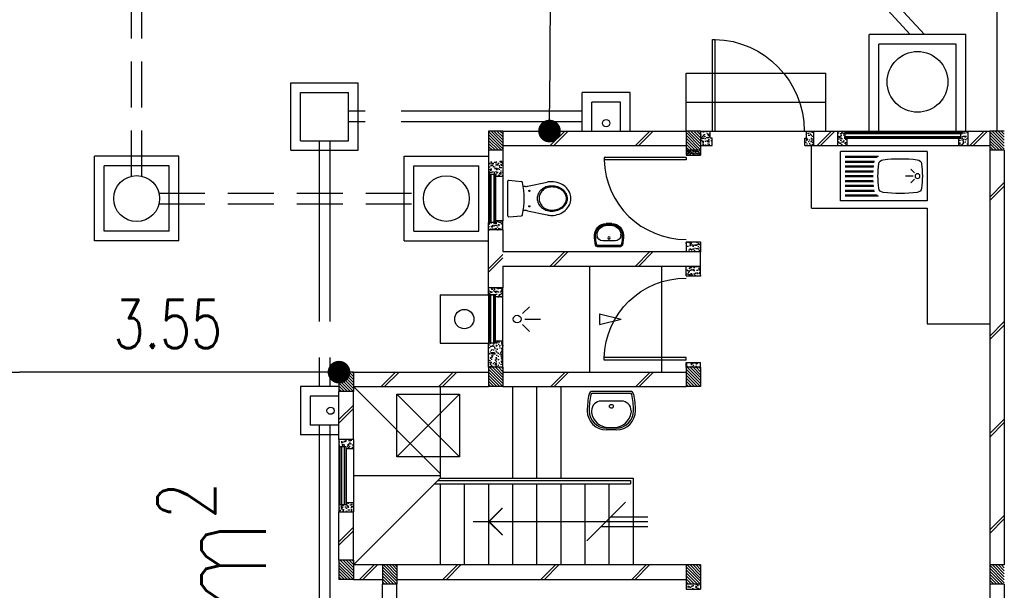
# Model space of a CAD drawing. Header units: millimetres. Extents: x 301 to 1479, y 491 to 1341.
# Tile 255 of 256: x 457 to 467, y 687 to 693. Entities that reach past the tile are written whole.
import ezdxf

# ---------------------------------------------------------------- set-up
doc = ezdxf.new("R2010")
doc.units = ezdxf.units.MM
doc.header["$LTSCALE"] = 1.5
doc.header["$MEASUREMENT"] = 0
for name, pattern in [('HIDDEN', [0.375, 0.25, -0.125]), ('HIDDEN2', [4.7625, 3.175, -1.5875]), ('PHANTOM2', [1.25, 0.625, -0.125, 0.125, -0.125, 0.125, -0.125])]:
    doc.linetypes.add(name, pattern=pattern)
for name, color, linetype in [('Blk', 7, 'Continuous'), ('Block', 46, 'Continuous'), ('Boundary Wall', 64, 'Continuous'), ('BULUS', 2, 'Continuous'), ('BWCN', 4, 'Continuous'), ('DIM', 6, 'Continuous'), ('DOOR', 3, 'Continuous'), ('Ele', 8, 'Continuous'), ('HATCH', 7, 'Continuous'), ('Hatch Col. C1 GF Ext.', 84, 'Continuous'), ('Hatch Stub Col', 251, 'Continuous'), ('Kerb', 251, 'Continuous'), ('P. Grease Trap', 64, 'Continuous'), ('P. Gully trap', 42, 'Continuous'), ('P. Sewr Manhole', 49, 'Continuous'), ('Paving Block', 251, 'Continuous'), ('PVC Pipe 110', 69, 'Continuous'), ('PVC RWP 75', 77, 'Continuous'), ('PVC Sewer Pipe 110', 24, 'Continuous'), ('SANIT', 8, 'Continuous'), ('TEXT', 7, 'Continuous'), ('WINDOW', 1, 'Continuous')]:
    doc.layers.add(name, color=color, linetype=linetype)
doc.styles.add('RS1', font='romans.shx', dxfattribs={"width": 0.75, "height": 0.5})
doc.styles.add('RS2', font='romans.shx', dxfattribs={"width": 0.75, "height": 1})
doc.dimstyles.new('Souillac5', dxfattribs={"dimscale": 0.5, "dimtxt": 0.5, "dimasz": 0.47, "dimexe": 0, "dimexo": 1, "dimgap": 0.5, "dimtad": 1, "dimzin": 0, "dimdsep": 46, "dimtxsty": 'RS1', "dimblk": 'DOT', "dimcen": 3, "dimse1": 1, "dimse2": 1, "dimclrd": 6, "dimclre": 6, "dimclrt": 7, "dimaunit": 1, "dimadec": 0, "dimazin": 0, "dimtfac": 1, "dimtofl": 0, "dimtmove": 1, "dimatfit": 3, "dimfxl": 1, "dimtolj": 1, "dimtzin": 0, "dimlwe": -1, "dimarcsym": 0})
pattern_1 = [(50, (427.129014, 161.862746), (0.071726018, -0.0062752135), [0.0075, -0.0825]), (355, (427.129014, 161.862746), (-0.013875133, 0.075219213), [0.006, -0.066]), (100.451444, (427.13499, 161.86222), (0.057850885, 0.068943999), [0.006374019, -0.070114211]), (46.1842, (427.12901, 161.88275), (0.106724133, -0.016551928), [0.01125, -0.12375]), (96.635635, (427.13791, 161.88137), (0.093466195, 0.09741186), [0.009561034, -0.105171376]), (351.184164, (427.12901, 161.88275), (0.093466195, 0.09741186), [0.009, -0.099]), (21, (427.139014, 161.877746), (0.059690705, -0.040261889), [0.0075, -0.0825]), (326, (427.139014, 161.877746), (0.024331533, 0.072515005), [0.006, -0.066]), (71.451445, (427.14399, 161.87439), (0.084022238, 0.032253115), [0.006374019, -0.070114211]), (37.5, (427.129014, 161.862746), (0.0012159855, 0.0332893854), [0, -0.0652, 0, -0.067, 0, -0.06625]), (7.5, (427.129014, 161.862746), (0.0263069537, 0.0394411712), [0, -0.0382, 0, -0.0637, 0, -0.02525]), (327.5, (427.106714, 161.862746), (0.0533822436, -0.0022554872), [0, -0.025, 0, -0.078, 0, -0.1035]), (317.5, (427.096714, 161.862746), (0.058318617, 0.010010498), [0, -0.0325, 0, -0.0518, 0, -0.0735])]
pattern_2 = [(50, (427.129014, 162.062746), (0.071726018, -0.0062752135), [0.0075, -0.0825]), (355, (427.129014, 162.062746), (-0.013875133, 0.075219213), [0.006, -0.066]), (100.451444, (427.13499, 162.06222), (0.057850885, 0.068943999), [0.006374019, -0.070114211]), (46.1842, (427.12901, 162.08275), (0.106724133, -0.016551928), [0.01125, -0.12375]), (96.635635, (427.13791, 162.08137), (0.093466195, 0.09741186), [0.009561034, -0.105171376]), (351.184164, (427.12901, 162.08275), (0.093466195, 0.09741186), [0.009, -0.099]), (21, (427.139014, 162.077746), (0.059690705, -0.040261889), [0.0075, -0.0825]), (326, (427.139014, 162.077746), (0.024331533, 0.072515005), [0.006, -0.066]), (71.451445, (427.14399, 162.07439), (0.084022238, 0.032253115), [0.006374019, -0.070114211]), (37.5, (427.129014, 162.062746), (0.0012159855, 0.0332893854), [0, -0.0652, 0, -0.067, 0, -0.06625]), (7.5, (427.129014, 162.062746), (0.0263069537, 0.0394411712), [0, -0.0382, 0, -0.0637, 0, -0.02525]), (327.5, (427.106714, 162.062746), (0.0533822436, -0.0022554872), [0, -0.025, 0, -0.078, 0, -0.1035]), (317.5, (427.096714, 162.062746), (0.058318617, 0.010010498), [0, -0.0325, 0, -0.0518, 0, -0.0735])]
pattern_3 = [(315, (448.28546, 157.028336), (0.0154679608, 0.0154679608), [])]
pattern_4 = [(50, (427.129014, 162.012746), (0.071726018, -0.0062752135), [0.0075, -0.0825]), (355, (427.129014, 162.012746), (-0.013875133, 0.075219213), [0.006, -0.066]), (100.451444, (427.13499, 162.01222), (0.057850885, 0.068943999), [0.006374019, -0.070114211]), (46.1842, (427.12901, 162.03275), (0.106724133, -0.016551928), [0.01125, -0.12375]), (96.635635, (427.13791, 162.03137), (0.093466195, 0.09741186), [0.009561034, -0.105171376]), (351.184164, (427.12901, 162.03275), (0.093466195, 0.09741186), [0.009, -0.099]), (21, (427.139014, 162.027746), (0.059690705, -0.040261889), [0.0075, -0.0825]), (326, (427.139014, 162.027746), (0.024331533, 0.072515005), [0.006, -0.066]), (71.451445, (427.14399, 162.02439), (0.084022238, 0.032253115), [0.006374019, -0.070114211]), (37.5, (427.129014, 162.012746), (0.0012159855, 0.0332893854), [0, -0.0652, 0, -0.067, 0, -0.06625]), (7.5, (427.129014, 162.012746), (0.0263069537, 0.0394411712), [0, -0.0382, 0, -0.0637, 0, -0.02525]), (327.5, (427.106714, 162.012746), (0.0533822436, -0.0022554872), [0, -0.025, 0, -0.078, 0, -0.1035]), (317.5, (427.096714, 162.012746), (0.058318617, 0.010010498), [0, -0.0325, 0, -0.0518, 0, -0.0735])]
pattern_5 = [(50, (427.229014, 162.212746), (0.071726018, -0.0062752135), [0.0075, -0.0825]), (355, (427.229014, 162.212746), (-0.013875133, 0.075219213), [0.006, -0.066]), (100.451444, (427.23499, 162.21222), (0.057850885, 0.068943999), [0.006374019, -0.070114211]), (46.1842, (427.22901, 162.23275), (0.106724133, -0.016551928), [0.01125, -0.12375]), (96.635635, (427.23791, 162.23137), (0.093466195, 0.09741186), [0.009561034, -0.105171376]), (351.184164, (427.22901, 162.23275), (0.093466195, 0.09741186), [0.009, -0.099]), (21, (427.239014, 162.227746), (0.059690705, -0.040261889), [0.0075, -0.0825]), (326, (427.239014, 162.227746), (0.024331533, 0.072515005), [0.006, -0.066]), (71.451445, (427.24399, 162.22439), (0.084022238, 0.032253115), [0.006374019, -0.070114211]), (37.5, (427.229014, 162.212746), (0.0012159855, 0.0332893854), [0, -0.0652, 0, -0.067, 0, -0.06625]), (7.5, (427.229014, 162.212746), (0.0263069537, 0.0394411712), [0, -0.0382, 0, -0.0637, 0, -0.02525]), (327.5, (427.206714, 162.212746), (0.0533822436, -0.0022554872), [0, -0.025, 0, -0.078, 0, -0.1035]), (317.5, (427.196714, 162.212746), (0.058318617, 0.010010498), [0, -0.0325, 0, -0.0518, 0, -0.0735])]

# ---------------------------------------------------------------- blocks, each defined once
blk = doc.blocks.new('SSBSD90')
at = {"layer": 'Ele'}
for p, q in [((-900, 510), (0, 510)), ((-900, 510), (-900, 0)), ((-50, 460), (-395, 460)), ((-50, 450), (-382, 450)), ((-50, 410), (-355, 410)), ((0, 0), (0, 510)), ((-768, 287), (-729, 326)), ((-50, 400), (-352, 400)), ((-50, 360), (-346, 360)), ((-50, 350), (-345, 350)), ((-50, 310), (-342, 310)), ((-768, 223), (-729, 184)), ((-755, 255), (-675, 255)), ((-50, 300), (-341, 300)), ((-50, 210), (-341, 210)), ((-50, 260), (-340, 260)), ((-50, 250), (-340, 250)), ((-50, 110), (-352, 110)), ((-50, 150), (-346, 150)), ((-50, 160), (-345, 160)), ((-50, 200), (-342, 200)), ((-900, 0), (0, 0)), ((-50, 50), (-395, 50)), ((-50, 60), (-382, 60)), ((-50, 100), (-355, 100))]:
    blk.add_line(p, q, dxfattribs=at)
blk.add_circle((-800, 255), 25, dxfattribs=at)
for centre, radius, start, end in [((-792, 375), 50, 96.577, 172.0164), ((-620, -1113), 1548, 83.423, 96.577), ((-448, 375), 50, 7.9836, 83.423), ((65, 255), 915, 172.0164, 187.9836), ((-1305, 255), 915, 352.0164, 7.9836), ((-792, 135), 50, 187.9836, 263.423), ((-448, 135), 50, 276.577, 352.0164), ((-620, 1623), 1548, 263.423, 276.577)]:
    blk.add_arc(centre, radius, start, end, dxfattribs=at)
blk = doc.blocks.new('WC')
at = {"layer": 'SANIT'}
for p, q in [((-179, 0), (179, 0)), ((-189, -11), (-178, -142)), ((189, -11), (178, -142)), ((-125, -185), (-125, -161)), ((125, -185), (125, -161)), ((-127, -205), (-170, -408)), ((127, -205), (170, -408))]:
    blk.add_line(p, q, dxfattribs=at)
for points in [[(130, -455, 0.086378), (120, -397, 0.092622), (92, -349, 0.103078), (49, -316, 0.111925), (0, -305, 0.111925), (-49, -316, 0.103078), (-92, -349, 0.092622), (-120, -397, 0.086378), (-130, -455, 0.086378)], [(-175, -455, 0.087147), (-161, -533, 0.093047), (-124, -596, 0.102819), (-66, -640, 0.110985), (0, -655, 0.110985), (66, -640, 0.102819), (124, -596, 0.093047), (161, -533, 0.087147), (175, -455, 0.052217), (170, -408, 0.093047)], [(-170, -408, 0.052217), (-175, -455, 0.087147)], [(120, -455, 0.091554), (111, -405, 0.095342), (85, -363, 0.101238), (45, -335, 0.105842), (0, -325, 0.105842), (-45, -335, 0.101238), (-85, -363, 0.095342), (-111, -405, 0.091554), (-120, -455, 0.091554)], [(-130, -455, 0.079027), (-120, -520, 0.088191), (-92, -572, 0.105253), (-48, -608, 0.121599), (0, -620, 0.121599), (48, -608, 0.105253), (92, -572, 0.088191), (120, -520, 0.079027), (130, -455, 0.079027)], [(-120, -455, 0.077736), (-110, -516, 0.087342), (-85, -565, 0.105569), (-44, -599, 0.12344), (0, -610, 0.12344), (44, -599, 0.105569), (85, -565, 0.087342), (110, -516, 0.077736), (120, -455, 0.077736)]]:
    blk.add_lwpolyline(points, format="xyb", dxfattribs=at)
for centre in [(-80, -225), (80, -225)]:
    blk.add_circle(centre, 6, dxfattribs=at)
for centre, radius, start, end in [((-179, -10), 10, 90, 185.0425), ((179, -10), 10, 354.9575, 90), ((-163, -140), 15, 185.0425, 259.608), ((0, 746), 916, 259.608, 280.392), ((-225, -185), 100, 348.0437, 0), ((225, -185), 100, 180, 191.9563), ((163, -140), 15, 280.392, 354.9575)]:
    blk.add_arc(centre, radius, start, end, dxfattribs=at)
blk = doc.blocks.new('Wh1')
at = {"layer": 'SANIT'}
for p, q in [((197, 0), (-197, 0)), ((197, -20), (-197, -20)), ((105, -100), (-105, -100)), ((-205, -200), (-205, -217)), ((205, -200), (205, -217)), ((50, -380), (-50, -380)), ((50, -400), (-50, -400)), ((-30, -373), (30, -373))]:
    blk.add_line(p, q, dxfattribs=at)
blk.add_circle((0, -154), 20, dxfattribs=at)
for centre, radius, start, end in [((0, -200), 250, 180, 180), ((0, -200), 250, 0, 0), ((-197, -35), 35, 90, 167.7776), ((197, -35), 35, 12.2224, 90), ((567, -201), 817, 167.7776, 179.9598), ((567, -201), 797, 167.7776, 179.9598), ((-197, -35), 15, 90, 167.7776), ((-105, -200), 100, 90, 180), ((105, -200), 100, 0, 90), ((197, -35), 15, 12.2224, 90), ((-567, -201), 797, 0.0402, 12.2224), ((-567, -201), 817, 0.0402, 12.2224), ((-50, -200), 200, 180, 270), ((-50, -200), 180, 180, 270), ((50, -200), 180, 270, 0), ((50, -200), 200, 270, 0), ((-30, -197), 176, 186.7076, 270.013), ((30, -197), 176, 269.987, 353.2924)]:
    blk.add_arc(centre, radius, start, end, dxfattribs=at)
blk = doc.blocks.new('Dr900')
at = {"layer": 'DOOR'}
for p, q in [((-50, 0), (-50, 850)), ((-25, 850), (-50, 850)), ((-25, 0), (-25, 850)), ((-25, 0), (-50, 0))]:
    blk.add_line(p, q, dxfattribs=at)
blk.add_arc((-24, 0), 851, 91.728, 179.9822, dxfattribs=at)
blk = doc.blocks.new('Dr1000')
at = {"layer": 'DOOR'}
for p, q in [((-50, 0), (-50, 950)), ((-25, 950), (-50, 950)), ((-25, 0), (-25, 950)), ((-25, 0), (-50, 0))]:
    blk.add_line(p, q, dxfattribs=at)
blk.add_arc((-24, 0), 951, 91.542, 179.9858, dxfattribs=at)
blk = doc.blocks.new('SSSU-D3')
at = {"layer": 'HATCH'}
h = blk.add_hatch(dxfattribs=at)
h.set_pattern_fill('ANSI31', color=256, scale=0.175, angle=630)
h.set_pattern_definition([(315, (-125.423914, 34.936787), (0.015467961, 0.015467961), [])])
h.paths.add_polyline_path([(1.1, 5.15), (1.25, 5.15), (1.25, 5.35), (1.1, 5.35)])
h = blk.add_hatch(dxfattribs=at)
h.set_pattern_fill('ANSI31', color=256, scale=0.175, angle=630)
h.set_pattern_definition([(315, (-123.373914, 34.936787), (0.015467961, 0.015467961), [])])
h.paths.add_polyline_path([(3.15, 5.15), (3.3, 5.15), (3.3, 5.35), (3.15, 5.35)])
h = blk.add_hatch(dxfattribs=at)
h.set_pattern_fill('ANSI31', color=256, scale=0.175, angle=630)
h.set_pattern_definition([(315, (-126.973914, 34.886787), (0.015467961, 0.015467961), [])])
h.paths.add_polyline_path([(-0.45, 5.1), (-0.3, 5.1), (-0.3, 5.3), (-0.45, 5.3)])
h = blk.add_hatch(dxfattribs=at)
h.set_pattern_fill('ANSI31', color=256, scale=0.175, angle=630)
h.set_pattern_definition([(315, (-126.973914, 32.936787), (0.015467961, 0.015467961), [])])
h.paths.add_polyline_path([(-0.45, 3.15), (-0.3, 3.15), (-0.3, 3.35), (-0.45, 3.35)])
h = blk.add_hatch(dxfattribs=at)
h.set_pattern_fill('ANSI31', color=256, scale=0.175, angle=630)
h.set_pattern_definition([(315, (-126.523914, 32.886787), (0.015467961, 0.015467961), [])])
h.paths.add_polyline_path([(0, 3.1), (0.15, 3.1), (0.15, 3.3), (0, 3.3)])
h = blk.add_hatch(dxfattribs=at)
h.set_pattern_fill('ANSI31', color=256, scale=0.175, angle=630)
h.set_pattern_definition([(315, (-123.373914, 32.886787), (0.015467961, 0.015467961), [])])
h.paths.add_polyline_path([(3.15, 3.1), (3.3, 3.1), (3.3, 3.3), (3.15, 3.3)])
at = {"layer": 'Hatch Col. C1 GF Ext.'}
h = blk.add_hatch(dxfattribs=at)
h.set_pattern_fill('ANSI31', color=256, scale=0.175, angle=-90)
h.set_pattern_definition(pattern_3)
h.paths.add_polyline_path([(1.1, 7.6), (1.25, 7.6), (1.25, 7.8), (1.1, 7.8)])
h = blk.add_hatch(dxfattribs=at)
h.set_pattern_fill('ANSI31', color=256, scale=0.175, angle=-90)
h.set_pattern_definition(pattern_3)
h.paths.add_polyline_path([(3.15, 7.6), (3.3, 7.6), (3.3, 7.8), (3.15, 7.8)])
h = blk.add_hatch(dxfattribs=at)
h.set_pattern_fill('ANSI31', color=256, scale=0.175, angle=-90)
h.set_pattern_definition(pattern_3)
h.paths.add_polyline_path([(6.3, 7.6), (6.45, 7.6), (6.45, 7.8), (6.3, 7.8)])
h = blk.add_hatch(dxfattribs=at)
h.set_pattern_fill('ANSI31', color=256, scale=0.175, angle=-90)
h.set_pattern_definition([(315, (448.28546, 156.678336), (0.0154679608, 0.0154679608), [])])
h.paths.add_polyline_path([(6.3, 3.1), (6.45, 3.1), (6.45, 3.3), (6.3, 3.3)])
at = {"layer": 'Hatch Stub Col', "linetype": 'ByBlock'}
h = blk.add_hatch(dxfattribs=at)
h.set_pattern_fill('AR-CONC', color=256, scale=0.01, angle=720)
h.set_pattern_definition([(50, (427.129014, 162.212746), (0.071726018, -0.0062752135), [0.0075, -0.0825]), (355, (427.129014, 162.212746), (-0.013875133, 0.075219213), [0.006, -0.066]), (100.451444, (427.13499, 162.21222), (0.057850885, 0.068943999), [0.006374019, -0.070114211]), (46.1842, (427.12901, 162.23275), (0.106724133, -0.016551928), [0.01125, -0.12375]), (96.635635, (427.13791, 162.23137), (0.093466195, 0.09741186), [0.009561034, -0.105171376]), (351.184164, (427.12901, 162.23275), (0.093466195, 0.09741186), [0.009, -0.099]), (21, (427.139014, 162.227746), (0.059690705, -0.040261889), [0.0075, -0.0825]), (326, (427.139014, 162.227746), (0.024331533, 0.072515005), [0.006, -0.066]), (71.451445, (427.14399, 162.22439), (0.084022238, 0.032253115), [0.006374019, -0.070114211]), (37.5, (427.129014, 162.212746), (0.0012159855, 0.0332893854), [0, -0.0652, 0, -0.067, 0, -0.06625]), (7.5, (427.129014, 162.212746), (0.0263069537, 0.0394411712), [0, -0.0382, 0, -0.0637, 0, -0.02525]), (327.5, (427.106714, 162.212746), (0.0533822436, -0.0022554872), [0, -0.025, 0, -0.078, 0, -0.1035]), (317.5, (427.096714, 162.212746), (0.058318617, 0.010010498), [0, -0.0325, 0, -0.0518, 0, -0.0735])])
h.paths.add_polyline_path([(3.4, 7.8), (3.3, 7.8), (3.3, 7.65), (3.42, 7.65), (3.42, 7.725), (3.4, 7.725)])
h = blk.add_hatch(dxfattribs=at)
h.set_pattern_fill('AR-CONC', color=256, scale=0.01, angle=720)
h.set_pattern_definition([(50, (427.279014, 162.212746), (0.071726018, -0.0062752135), [0.0075, -0.0825]), (355, (427.279014, 162.212746), (-0.013875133, 0.075219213), [0.006, -0.066]), (100.451444, (427.28499, 162.21222), (0.057850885, 0.068943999), [0.006374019, -0.070114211]), (46.1842, (427.27901, 162.23275), (0.106724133, -0.016551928), [0.01125, -0.12375]), (96.635635, (427.28791, 162.23137), (0.093466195, 0.09741186), [0.009561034, -0.105171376]), (351.184164, (427.27901, 162.23275), (0.093466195, 0.09741186), [0.009, -0.099]), (21, (427.289014, 162.227746), (0.059690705, -0.040261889), [0.0075, -0.0825]), (326, (427.289014, 162.227746), (0.024331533, 0.072515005), [0.006, -0.066]), (71.451445, (427.29399, 162.22439), (0.084022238, 0.032253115), [0.006374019, -0.070114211]), (37.5, (427.279014, 162.212746), (0.0012159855, 0.0332893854), [0, -0.0652, 0, -0.067, 0, -0.06625]), (7.5, (427.279014, 162.212746), (0.0263069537, 0.0394411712), [0, -0.0382, 0, -0.0637, 0, -0.02525]), (327.5, (427.256714, 162.212746), (0.0533822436, -0.0022554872), [0, -0.025, 0, -0.078, 0, -0.1035]), (317.5, (427.246714, 162.212746), (0.058318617, 0.010010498), [0, -0.0325, 0, -0.0518, 0, -0.0735])])
h.paths.add_polyline_path([(4.475, 7.8), (4.4, 7.8), (4.4, 7.725), (4.38, 7.725), (4.38, 7.65), (4.475, 7.65)])
h = blk.add_hatch(dxfattribs=at)
h.set_pattern_fill('AR-CONC', color=256, scale=0.01, angle=720)
h.set_pattern_definition(pattern_5)
h.paths.add_polyline_path([(4.82, 7.725), (4.8, 7.725), (4.8, 7.8), (4.725, 7.8), (4.725, 7.65), (4.82, 7.65)])
h = blk.add_hatch(dxfattribs=at)
h.set_pattern_fill('AR-CONC', color=256, scale=0.01, angle=720)
h.set_pattern_definition(pattern_5)
h.paths.add_polyline_path([(6.075, 7.8), (6, 7.8), (6, 7.725), (5.98, 7.725), (5.98, 7.65), (6.075, 7.65)])
h = blk.add_hatch(dxfattribs=at)
h.set_pattern_fill('AR-CONC', color=256, scale=0.005, angle=720)
h.set_pattern_definition([(50, (427.129014, 162.212746), (0.0358630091, -0.0031376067), [0.00375, -0.04125]), (355, (427.129014, 162.212746), (-0.0069375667, 0.0376096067), [0.003, -0.033]), (100.4514445, (427.132003, 162.212485), (0.0289254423, 0.0344719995), [0.0031870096, -0.0350571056]), (46.1842, (427.129014, 162.222746), (0.0533620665, -0.008275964), [0.005625, -0.061875]), (96.635635, (427.13346, 162.222056), (0.046733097, 0.04870593), [0.004780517, -0.052585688]), (351.184164, (427.129014, 162.222746), (0.046733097, 0.04870593), [0.0045, -0.0495]), (21, (427.134014, 162.220246), (0.0298453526, -0.0201309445), [0.00375, -0.04125]), (326, (427.134014, 162.220246), (0.0121657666, 0.0362575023), [0.003, -0.033]), (71.451445, (427.1365, 162.21857), (0.0420111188, 0.0161265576), [0.0031870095, -0.0350571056]), (37.5, (427.129014, 162.212746), (0.00060799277, 0.0166446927), [0, -0.0326, 0, -0.0335, 0, -0.033125]), (7.5, (427.129014, 162.212746), (0.0131534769, 0.0197205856), [0, -0.0191, 0, -0.03185, 0, -0.012625]), (327.5, (427.117864, 162.212746), (0.0266911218, -0.0011277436), [0, -0.0125, 0, -0.039, 0, -0.05175]), (317.5, (427.112864, 162.212746), (0.0291593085, 0.0050052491), [0, -0.01625, 0, -0.0259, 0, -0.03675])])
h.paths.add_polyline_path([(3.3, 7.55), (3.3, 7.6), (3.15, 7.6), (3.15, 7.55)])
h = blk.add_hatch(dxfattribs=at)
h.set_pattern_fill('AR-CONC', color=256, scale=0.01, angle=720)
h.set_pattern_definition(pattern_2)
h.paths.add_polyline_path([(1.175, 7.35), (1.175, 7.33), (1.25, 7.33), (1.25, 7.5), (1.1, 7.5), (1.1, 7.35)])
h = blk.add_hatch(dxfattribs=at)
h.set_pattern_fill('AR-CONC', color=256, scale=0.01, angle=720)
h.set_pattern_definition(pattern_2)
h.paths.add_polyline_path([(1.25, 6.775), (1.25, 6.87), (1.175, 6.87), (1.175, 6.85), (1.1, 6.85), (1.1, 6.775)])
h = blk.add_hatch(dxfattribs=at)
h.set_pattern_fill('AR-CONC', color=256, scale=0.01, angle=720)
h.set_pattern_definition(pattern_4)
h.paths.add_polyline_path([(3.3, 6.65), (3.3, 6.55), (3.15, 6.55), (3.15, 6.65)])
h = blk.add_hatch(dxfattribs=at)
h.set_pattern_fill('AR-CONC', color=256, scale=0.01, angle=720)
h.set_pattern_definition(pattern_4)
h.paths.add_polyline_path([(3.3, 6.3), (3.3, 6.4), (3.15, 6.4), (3.15, 6.3)])
h = blk.add_hatch(dxfattribs=at)
h.set_pattern_fill('AR-CONC', color=256, scale=0.01, angle=720)
h.set_pattern_definition([(50, (427.129014, 162.012746), (0.071726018, -0.0062752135), [0.0075, -0.0825]), (355, (427.129014, 162.012746), (-0.013875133, 0.075219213), [0.006, -0.066]), (100.451444, (427.13499, 162.01222), (0.057850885, 0.068943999), [0.006374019, -0.070114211]), (46.1842, (427.12901, 162.03275), (0.106724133, -0.016551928), [0.01125, -0.12375]), (96.635635, (427.13791, 162.03137), (0.093466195, 0.09741186), [0.009561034, -0.105171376]), (351.184164, (427.12901, 162.03275), (0.093466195, 0.09741186), [0.009, -0.099]), (21, (427.139014, 162.027746), (0.059690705, -0.040261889), [0.0075, -0.0825]), (326, (427.139014, 162.027746), (0.024331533, 0.072515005), [0.006, -0.066]), (71.451445, (427.14399, 162.02439), (0.084022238, 0.032253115), [0.006374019, -0.070114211]), (37.5, (427.129014, 162.012746), (0.0012159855, 0.0332893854), [0, -0.0652, 0, -0.067, 0, -0.06625]), (7.5, (427.129014, 162.012746), (0.0263069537, 0.0394411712), [0, -0.0382, 0, -0.0637, 0, -0.02525]), (327.5, (427.106714, 162.012746), (0.0533822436, -0.0022554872), [0, -0.025, 0, -0.078, 0, -0.1035]), (317.5, (427.096714, 162.012746), (0.058318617, 0.010010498), [0, -0.0325, 0, -0.0518, 0, -0.0735])])
h.paths.add_polyline_path([(1.175, 6.1), (1.175, 6.08), (1.25, 6.08), (1.25, 6.175), (1.1, 6.175), (1.1, 6.1)])
h = blk.add_hatch(dxfattribs=at)
h.set_pattern_fill('AR-CONC', color=256, scale=0.01, angle=720)
h.set_pattern_definition([(50, (466.11162, 47.178006), (0.071726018, -0.0062752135), [0.0075, -0.0825]), (355, (466.11162, 47.17801), (-0.013875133, 0.075219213), [0.006, -0.066]), (100.451444, (466.1176, 47.17748), (0.057850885, 0.068943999), [0.006374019, -0.070114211]), (46.1842, (466.11162, 47.19801), (0.106724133, -0.016551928), [0.01125, -0.12375]), (96.635635, (466.12051, 47.19663), (0.093466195, 0.09741186), [0.009561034, -0.105171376]), (351.184164, (466.11162, 47.19801), (0.093466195, 0.09741186), [0.009, -0.099]), (21, (466.12162, 47.193006), (0.059690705, -0.040261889), [0.0075, -0.0825]), (326, (466.12162, 47.19301), (0.024331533, 0.072515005), [0.006, -0.066]), (71.451445, (466.126594, 47.18965), (0.084022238, 0.032253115), [0.006374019, -0.070114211]), (37.5, (466.11162, 47.178006), (0.0012159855, 0.0332893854), [0, -0.0652, 0, -0.067, 0, -0.06625]), (7.5, (466.11162, 47.178006), (0.0263069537, 0.0394411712), [0, -0.0382, 0, -0.0637, 0, -0.02525]), (327.5, (466.08932, 47.178006), (0.0533822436, -0.0022554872), [0, -0.025, 0, -0.078, 0, -0.1035]), (317.5, (466.07932, 47.178006), (0.058318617, 0.010010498), [0, -0.0325, 0, -0.0518, 0, -0.0735])])
h.paths.add_polyline_path([(1.25, 5.62), (1.175, 5.62), (1.175, 5.6), (1.1, 5.6), (1.1, 5.35), (1.25, 5.35)])
h = blk.add_hatch(dxfattribs=at)
h.set_pattern_fill('AR-CONC', color=256, scale=0.01, angle=720)
h.set_pattern_definition([(50, (427.129014, 161.837746), (0.071726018, -0.0062752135), [0.0075, -0.0825]), (355, (427.129014, 161.837746), (-0.013875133, 0.075219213), [0.006, -0.066]), (100.451444, (427.13499, 161.83722), (0.057850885, 0.068943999), [0.006374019, -0.070114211]), (46.1842, (427.12901, 161.85775), (0.106724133, -0.016551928), [0.01125, -0.12375]), (96.635635, (427.13791, 161.85637), (0.093466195, 0.09741186), [0.009561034, -0.105171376]), (351.184164, (427.12901, 161.85775), (0.093466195, 0.09741186), [0.009, -0.099]), (21, (427.139014, 161.852746), (0.059690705, -0.040261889), [0.0075, -0.0825]), (326, (427.139014, 161.852746), (0.024331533, 0.072515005), [0.006, -0.066]), (71.451445, (427.14399, 161.84939), (0.084022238, 0.032253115), [0.006374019, -0.070114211]), (37.5, (427.129014, 161.837746), (0.0012159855, 0.0332893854), [0, -0.0652, 0, -0.067, 0, -0.06625]), (7.5, (427.129014, 161.837746), (0.0263069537, 0.0394411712), [0, -0.0382, 0, -0.0637, 0, -0.02525]), (327.5, (427.106714, 161.837746), (0.0533822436, -0.0022554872), [0, -0.025, 0, -0.078, 0, -0.1035]), (317.5, (427.096714, 161.837746), (0.058318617, 0.010010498), [0, -0.0325, 0, -0.0518, 0, -0.0735])])
h.paths.add_polyline_path([(3.3, 5.4), (3.15, 5.4), (3.15, 5.35), (3.3, 5.35)])
h = blk.add_hatch(dxfattribs=at)
h.set_pattern_fill('AR-CONC', color=256, scale=0.01, angle=720)
h.set_pattern_definition(pattern_1)
h.paths.add_polyline_path([(-0.3, 4.6), (-0.45, 4.6), (-0.45, 4.525), (-0.375, 4.525), (-0.375, 4.505), (-0.3, 4.505)])
h = blk.add_hatch(dxfattribs=at)
h.set_pattern_fill('AR-CONC', color=256, scale=0.01, angle=720)
h.set_pattern_definition(pattern_1)
h.paths.add_polyline_path([(-0.3, 3.945), (-0.375, 3.945), (-0.375, 3.925), (-0.45, 3.925), (-0.45, 3.85), (-0.3, 3.85)])
h = blk.add_hatch(dxfattribs=at)
h.set_pattern_fill('AR-CONC', color=256, scale=0.01, angle=720)
h.set_pattern_definition(pattern_1)
h.paths.add_polyline_path([(3.3, 3.1), (3.15, 3.1), (3.15, 3.05), (3.3, 3.05)])
at = {"layer": 'Block', "linetype": 'ByBlock'}
for p, q in [((1.25, 7.8), (3.15, 7.8)), ((4.475, 7.8), (4.725, 7.8)), ((6.075, 7.8), (6.3, 7.8)), ((1.25, 7.65), (3.15, 7.65)), ((4.475, 7.65), (4.725, 7.65)), ((6.075, 7.65), (6.3, 7.65)), ((6.3, 7.6), (6.3, 3.3)), ((6.45, 7.6), (6.45, 3.3)), ((1.1, 6.175), (1.1, 6.775)), ((1.25, 6.775), (1.25, 6.55)), ((1.25, 6.55), (3.3, 6.55)), ((3.3, 6.4), (3.3, 6.55)), ((1.25, 6.4), (3.3, 6.4)), ((1.25, 6.4), (1.25, 6.175)), ((-0.3, 5.3), (1.1, 5.3)), ((1.25, 5.3), (3.15, 5.3)), ((-0.3, 5.15), (1.1, 5.15)), ((1.25, 5.15), (3.15, 5.15)), ((-0.45, 4.6), (-0.45, 5.1)), ((-0.3, 4.6), (-0.3, 5.1)), ((-0.45, 3.35), (-0.45, 3.85)), ((-0.3, 3.35), (-0.3, 3.85)), ((0, 3.3), (-0.3, 3.3)), ((3.15, 3.3), (0.15, 3.3)), ((-0.3, 3.15), (0, 3.15)), ((0, 0), (0, 3.1)), ((0.15, 3.15), (3.15, 3.15)), ((0.15, 0.15), (0.15, 3.1)), ((6.3, 3.1), (6.3, 1.3)), ((6.45, 3.1), (6.45, 1.3))]:
    blk.add_line(p, q, dxfattribs=at)
at = {"layer": 'Boundary Wall', "linetype": 'ByBlock'}
blk.add_line((6.375, 7.8), (6.375, 9.355), dxfattribs=at)
at = {"layer": 'BULUS', "linetype": 'ByBlock'}
for p, q in [((0.54, 4.14), (2.575, 4.14)), ((0.575, 4.175), (2.575, 4.175)), ((2.575, 4.175), (2.575, 4.14))]:
    blk.add_line(p, q, dxfattribs=at)
at = {"layer": 'BWCN'}
for p, q in [((1.25, 7.8), (1.1, 7.8)), ((1.1, 7.8), (1.1, 7.6)), ((1.25, 7.8), (1.25, 7.6)), ((3.3, 7.8), (3.15, 7.8)), ((3.15, 7.8), (3.15, 7.6)), ((3.3, 7.8), (3.3, 7.6)), ((3.3, 7.8), (3.4, 7.8)), ((3.4, 7.725), (3.4, 7.8)), ((4.4, 7.8), (4.475, 7.8)), ((4.4, 7.725), (4.4, 7.8)), ((4.475, 7.65), (4.475, 7.8)), ((4.725, 7.65), (4.725, 7.8)), ((4.725, 7.8), (4.8, 7.8)), ((4.8, 7.725), (4.8, 7.8)), ((6, 7.725), (6, 7.8)), ((6, 7.8), (6.075, 7.8)), ((6.075, 7.65), (6.075, 7.8)), ((6.45, 7.8), (6.3, 7.8)), ((6.3, 7.8), (6.3, 7.6)), ((3.42, 7.725), (3.4, 7.725)), ((3.42, 7.65), (3.42, 7.725)), ((4.38, 7.65), (4.38, 7.725)), ((4.38, 7.725), (4.4, 7.725)), ((4.82, 7.725), (4.8, 7.725)), ((4.82, 7.65), (4.82, 7.725)), ((5.98, 7.65), (5.98, 7.725)), ((5.98, 7.725), (6, 7.725)), ((1.25, 7.6), (1.1, 7.6)), ((1.1, 7.6), (1.1, 7.35)), ((1.25, 7.6), (1.25, 7.33)), ((3.3, 7.6), (3.15, 7.6)), ((3.15, 7.6), (3.15, 7.55)), ((3.3, 7.65), (3.42, 7.65)), ((3.3, 7.6), (3.3, 7.55)), ((4.38, 7.65), (4.475, 7.65)), ((4.725, 7.65), (4.82, 7.65)), ((5.98, 7.65), (6.075, 7.65)), ((6.45, 7.6), (6.3, 7.6)), ((3.15, 7.55), (3.3, 7.55)), ((1.175, 7.35), (1.1, 7.35)), ((1.175, 7.33), (1.175, 7.35)), ((1.25, 7.33), (1.175, 7.33)), ((1.1, 6.775), (1.1, 6.85)), ((1.175, 6.85), (1.1, 6.85)), ((1.25, 6.87), (1.175, 6.87)), ((1.175, 6.87), (1.175, 6.85)), ((1.25, 6.775), (1.25, 6.87)), ((1.25, 6.775), (1.1, 6.775)), ((3.15, 6.65), (3.3, 6.65)), ((3.15, 6.65), (3.15, 6.55)), ((3.3, 6.65), (3.3, 6.55)), ((3.15, 6.3), (3.15, 6.4)), ((3.3, 6.3), (3.3, 6.4)), ((3.15, 6.3), (3.3, 6.3)), ((1.1, 6.1), (1.1, 6.175)), ((1.25, 6.175), (1.1, 6.175)), ((1.25, 6.08), (1.25, 6.175)), ((1.175, 6.1), (1.1, 6.1)), ((1.175, 6.08), (1.175, 6.1)), ((1.25, 6.08), (1.175, 6.08)), ((1.25, 5.62), (1.175, 5.62)), ((1.175, 5.62), (1.175, 5.6)), ((1.25, 5.35), (1.25, 5.62)), ((1.175, 5.6), (1.1, 5.6)), ((1.1, 5.35), (1.1, 5.6)), ((1.25, 5.35), (1.1, 5.35)), ((1.1, 5.35), (1.1, 5.15)), ((1.25, 5.35), (1.25, 5.15)), ((3.15, 5.4), (3.3, 5.4)), ((3.15, 5.35), (3.15, 5.4)), ((3.3, 5.35), (3.15, 5.35)), ((3.15, 5.35), (3.15, 5.15)), ((3.3, 5.35), (3.3, 5.4)), ((3.3, 5.35), (3.3, 5.15)), ((-0.3, 5.3), (-0.45, 5.3)), ((-0.45, 5.3), (-0.45, 5.1)), ((-0.3, 5.3), (-0.3, 5.1)), ((1.25, 5.15), (1.1, 5.15)), ((3.3, 5.15), (3.15, 5.15)), ((-0.3, 5.1), (-0.45, 5.1)), ((-0.45, 4.6), (-0.45, 4.525)), ((-0.3, 4.6), (-0.3, 4.505)), ((-0.375, 4.525), (-0.45, 4.525)), ((-0.375, 4.505), (-0.375, 4.525)), ((-0.3, 4.505), (-0.375, 4.505)), ((-0.375, 3.925), (-0.45, 3.925)), ((-0.45, 3.925), (-0.45, 3.85)), ((-0.3, 3.945), (-0.375, 3.945)), ((-0.375, 3.945), (-0.375, 3.925)), ((-0.3, 3.945), (-0.3, 3.85)), ((-0.3, 3.35), (-0.45, 3.35)), ((-0.45, 3.35), (-0.45, 3.15)), ((-0.3, 3.35), (-0.3, 3.15)), ((0.15, 3.3), (0, 3.3)), ((0, 3.3), (0, 3.1)), ((0.15, 3.3), (0.15, 3.1)), ((3.3, 3.3), (3.15, 3.3)), ((3.15, 3.3), (3.15, 3.1)), ((3.3, 3.3), (3.3, 3.1)), ((6.45, 3.3), (6.3, 3.3)), ((6.3, 3.3), (6.3, 3.1)), ((-0.3, 3.15), (-0.45, 3.15)), ((0.15, 3.1), (0, 3.1)), ((3.15, 3.1), (3.15, 3.05)), ((3.3, 3.1), (3.15, 3.1)), ((3.3, 3.1), (3.3, 3.05)), ((6.45, 3.1), (6.3, 3.1)), ((3.15, 3.05), (3.3, 3.05))]:
    blk.add_line(p, q, dxfattribs=at)
at = {"layer": 'BWCN', "linetype": 'ByBlock'}
for p, q in [((-0.3, 4.6), (-0.45, 4.6)), ((-0.45, 3.85), (-0.3, 3.85))]:
    blk.add_line(p, q, dxfattribs=at)
at = {"layer": 'Ele'}
for p, q in [((3.15, 7.8), (3.15, 8.4)), ((3.15, 8.4), (4.6, 8.4)), ((4.6, 7.8), (4.6, 8.4)), ((3.15, 8.1), (4.6, 8.1)), ((1.296, 7.8), (2.171, 7.8)), ((3.4, 7.8), (4.4, 7.8)), ((4.8, 7.8), (6, 7.8)), ((4.8, 7.79), (6, 7.79)), ((4.8, 7.73), (6, 7.73)), ((4.82, 7.725), (5.98, 7.725)), ((4.45, 7), (4.45, 7.65)), ((4.82, 7.65), (5.98, 7.65)), ((1.1, 7.35), (1.1, 6.85)), ((1.11, 7.35), (1.11, 6.85)), ((1.17, 7.35), (1.17, 6.85)), ((1.175, 7.33), (1.175, 6.87)), ((1.25, 7.33), (1.25, 6.87)), ((4.45, 7), (5.65, 7)), ((5.65, 7), (5.65, 5.8)), ((2.15, 5.3), (2.15, 6.4)), ((2.9, 5.3), (2.9, 6.4)), ((1.1, 6.1), (1.1, 5.6)), ((1.11, 5.6), (1.11, 6.1)), ((1.17, 5.6), (1.17, 6.1)), ((1.175, 5.62), (1.175, 6.08)), ((1.25, 5.62), (1.25, 6.08)), ((1.455, 5.907), (1.525, 5.977)), ((1.478, 5.85), (1.639, 5.85)), ((1.455, 5.793), (1.525, 5.723)), ((5.65, 5.8), (6.3, 5.8)), ((1.35, 5.15), (1.35, 4.2)), ((1.6, 5.15), (1.6, 4.2)), ((1.85, 5.15), (1.85, 4.2)), ((-0.45, 4.525), (-0.45, 3.925)), ((-0.44, 4.525), (-0.44, 3.925)), ((-0.38, 4.525), (-0.38, 3.925)), ((-0.375, 4.505), (-0.375, 3.945)), ((-0.3, 4.505), (-0.3, 3.945)), ((0.6, 4.2), (2.6, 4.2)), ((2.6, 4.2), (2.6, 3.3)), ((0.6, 4.14), (0.6, 3.3)), ((0.85, 4.14), (0.85, 3.3)), ((1.1, 4.14), (1.1, 3.3)), ((1.35, 4.14), (1.35, 3.3)), ((1.6, 4.14), (1.6, 3.3)), ((1.85, 4.14), (1.85, 3.3)), ((2.1, 4.14), (2.1, 3.3)), ((2.35, 4.14), (2.35, 3.3)), ((2.12, 3.55), (2.52, 3.95)), ((2.37, 3.8), (2.753, 3.8)), ((0.941, 3.75), (2.753, 3.75)), ((2.27, 3.7), (2.753, 3.7))]:
    blk.add_line(p, q, dxfattribs=at)
at = {"layer": 'Ele', "linetype": 'HIDDEN', "ltscale": 10}
for p, q in [((-0.3, 5.15), (0.6, 4.25)), ((0.6, 5.15), (0.6, 4.2)), ((0.6, 4.225), (-0.3, 4.225)), ((-0.3, 3.3), (0.6, 4.2))]:
    blk.add_line(p, q, dxfattribs=at)
at = {"layer": 'Ele', "const_width": 0.015}
blk.add_lwpolyline([(1.247, 3.891), (1.105, 3.75), (1.247, 3.609)], dxfattribs=at)
at = {"layer": 'Ele'}
blk.add_circle((1.398, 5.85), 0.04, dxfattribs=at)
at = {"layer": 'HATCH'}
for p, q in [((1.742, 7.65), (1.892, 7.8)), ((1.778, 7.65), (1.928, 7.8)), ((2.625, 7.65), (2.775, 7.8)), ((2.66, 7.65), (2.81, 7.8)), ((4.509, 7.65), (4.659, 7.8)), ((4.544, 7.65), (4.694, 7.8)), ((6.092, 7.65), (6.242, 7.8)), ((6.127, 7.65), (6.277, 7.8)), ((6.3, 7.115), (6.45, 7.265)), ((6.3, 7.079), (6.45, 7.229)), ((1.742, 6.4), (1.892, 6.55)), ((1.778, 6.4), (1.928, 6.55)), ((2.625, 6.4), (2.775, 6.55)), ((2.66, 6.4), (2.81, 6.55)), ((1.1, 6.371), (1.25, 6.521)), ((1.1, 6.336), (1.25, 6.486)), ((6.3, 5.674), (6.45, 5.824)), ((6.3, 5.638), (6.45, 5.788)), ((-0.012, 5.15), (0.138, 5.3)), ((0.023, 5.15), (0.173, 5.3)), ((0.586, 5.15), (0.736, 5.3)), ((0.622, 5.15), (0.772, 5.3)), ((1.746, 5.15), (1.896, 5.3)), ((1.781, 5.15), (1.931, 5.3)), ((2.628, 5.15), (2.778, 5.3)), ((2.663, 5.15), (2.813, 5.3)), ((-0.45, 4.808), (-0.3, 4.958)), ((-0.45, 4.772), (-0.3, 4.922)), ((6.3, 4.662), (6.45, 4.812)), ((6.3, 4.627), (6.45, 4.777)), ((6.3, 3.663), (6.45, 3.813)), ((-0.45, 3.541), (-0.3, 3.691)), ((6.3, 3.628), (6.45, 3.778)), ((-0.45, 3.505), (-0.3, 3.655)), ((-0.236, 3.15), (-0.086, 3.3)), ((-0.201, 3.15), (-0.051, 3.3)), ((0.628, 3.15), (0.778, 3.3)), ((0.664, 3.15), (0.814, 3.3)), ((1.645, 3.15), (1.795, 3.3)), ((1.68, 3.15), (1.83, 3.3)), ((2.586, 3.15), (2.736, 3.3)), ((2.622, 3.15), (2.772, 3.3))]:
    blk.add_line(p, q, dxfattribs=at)
at = {"layer": 'Kerb'}
for p, q in [((5.05, 7.8), (5.05, 8.8)), ((6.05, 8.8), (5.05, 8.8)), ((6.05, 7.8), (6.05, 8.8)), ((5.15, 7.8), (5.15, 8.7)), ((5.95, 8.7), (5.15, 8.7)), ((5.95, 7.8), (5.95, 8.7)), ((-0.95, 8.3), (-0.25, 8.3)), ((-0.95, 7.6), (-0.95, 8.3)), ((-0.25, 7.6), (-0.25, 8.3)), ((-0.85, 8.2), (-0.35, 8.2)), ((-0.85, 7.7), (-0.85, 8.2)), ((-0.35, 7.7), (-0.35, 8.2)), ((2.571, 8.2), (2.071, 8.2)), ((2.071, 7.8), (2.071, 8.2)), ((2.571, 7.8), (2.571, 8.2)), ((2.171, 7.8), (2.171, 8.1)), ((2.471, 8.1), (2.171, 8.1)), ((2.471, 7.8), (2.471, 8.1)), ((-0.85, 7.7), (-0.35, 7.7)), ((-0.95, 7.6), (-0.25, 7.6)), ((-2.985, 6.663), (-2.985, 7.538)), ((-2.11, 7.538), (-2.985, 7.538)), ((-2.11, 6.663), (-2.11, 7.538)), ((0.225, 6.663), (0.225, 7.538)), ((0.225, 7.538), (1.1, 7.538)), ((-2.885, 6.763), (-2.885, 7.438)), ((-2.21, 7.438), (-2.885, 7.438)), ((-2.21, 6.763), (-2.21, 7.438)), ((0.325, 6.763), (0.325, 7.438)), ((0.325, 7.438), (1, 7.438)), ((1, 6.763), (1, 7.438)), ((-2.21, 6.763), (-2.885, 6.763)), ((0.325, 6.763), (1, 6.763)), ((-2.11, 6.663), (-2.985, 6.663)), ((0.225, 6.663), (1.1, 6.663)), ((0.6, 6.1), (1.1, 6.1)), ((0.6, 6.1), (0.6, 5.6)), ((0.6, 5.6), (1.1, 5.6)), ((-0.85, 5.15), (-0.85, 4.65)), ((-0.45, 5.15), (-0.85, 5.15)), ((-0.75, 5.05), (-0.75, 4.75)), ((-0.45, 5.05), (-0.75, 5.05)), ((-0.45, 4.75), (-0.75, 4.75)), ((-0.45, 4.65), (-0.85, 4.65))]:
    blk.add_line(p, q, dxfattribs=at)
at = {"layer": 'P. Grease Trap'}
blk.add_circle((5.55, 8.31), 0.315, dxfattribs=at)
at = {"layer": 'P. Gully trap'}
blk.add_circle((0.85, 5.85), 0.1, dxfattribs=at)
at = {"layer": 'P. Sewr Manhole'}
for centre, radius in [((-2.548, 7.1), 0.238), ((0.663, 7.1), 0.237)]:
    blk.add_circle(centre, radius, dxfattribs=at)
at = {"layer": 'Paving Block', "linetype": 'ByBlock'}
for p, q in [((2.252, 5.906), (2.252, 5.794)), ((2.252, 5.906), (2.477, 5.85)), ((2.252, 5.794), (2.477, 5.85))]:
    blk.add_line(p, q, dxfattribs=at)
at = {"layer": 'PVC Pipe 110', "linetype": 'PHANTOM2', "ltscale": 2}
for p, q in [((5.473, 8.8), (4.268, 10.118)), ((5.622, 8.8), (4.349, 10.192)), ((2.071, 8.005), (-0.35, 8.005)), ((2.071, 7.895), (-0.35, 7.895)), ((-0.655, 7.7), (-0.655, 5.15)), ((-0.545, 7.7), (-0.545, 5.15)), ((-0.655, 4.75), (-0.655, 0.55)), ((-0.545, 4.75), (-0.545, 0.55))]:
    blk.add_line(p, q, dxfattribs=at)
at = {"layer": 'PVC RWP 75'}
for centre in [(2.321, 7.882), (-0.537, 4.9)]:
    blk.add_circle(centre, 0.0375, dxfattribs=at)
at = {"layer": 'PVC Sewer Pipe 110', "linetype": 'HIDDEN2', "ltscale": 0.1}
for p, q in [((-2.603, 7.331), (-2.603, 10.569)), ((-2.493, 7.331), (-2.493, 10.569)), ((-2.316, 7.155), (0.431, 7.155)), ((-2.316, 7.045), (0.431, 7.045))]:
    blk.add_line(p, q, dxfattribs=at)
at = {"layer": 'SANIT', "linetype": 'HIDDEN2', "ltscale": 100}
for p, q in [((0.15, 5.072), (0.8, 5.072)), ((0.15, 4.422), (0.15, 5.072)), ((0.15, 5.072), (0.8, 4.422)), ((0.8, 5.072), (0.15, 4.422)), ((0.8, 5.072), (0.8, 4.422)), ((0.8, 4.422), (0.15, 4.422))]:
    blk.add_line(p, q, dxfattribs=at)
at = {"layer": 'WINDOW'}
for p, q in [((4.8, 7.775), (6, 7.775)), ((4.8, 7.745), (6, 7.745))]:
    blk.add_line(p, q, dxfattribs=at)
at = {"layer": 'WINDOW', "linetype": 'HIDDEN2', "ltscale": 0.5}
for p, q in [((1.125, 7.35), (1.125, 6.85)), ((1.155, 7.35), (1.155, 6.85)), ((1.125, 5.6), (1.125, 6.1)), ((1.155, 5.6), (1.155, 6.1)), ((-0.425, 4.525), (-0.425, 3.925)), ((-0.395, 4.525), (-0.395, 3.925))]:
    blk.add_line(p, q, dxfattribs=at)
at = {"layer": 'DOOR', "xscale": -0.001, "yscale": 0.001, "zscale": 0.001}
blk.add_blockref('Dr1000', (3.4, 7.8), dxfattribs=at)
at = {"layer": 'DOOR', "yscale": 0.001, "zscale": 0.001, "rotation": 90}
for p, xscale in [((3.15, 7.55), 0.001), ((3.15, 5.4), -0.001)]:
    blk.add_blockref('Dr900', p, dxfattribs=dict(at, xscale=xscale))
at = {"layer": 'SANIT', "xscale": 0.001, "yscale": 0.001, "zscale": 0.001, "rotation": 89.99999999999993}
blk.add_blockref('WC', (1.3, 7.1), dxfattribs=at)
at = {"layer": 'WINDOW', "linetype": 'ByBlock', "yscale": 0.001, "zscale": 0.001}
for name, p, xscale in [('SSBSD90', (4.75, 7.078), -0.001), ('Wh1', (2.375, 5.1), 0.001)]:
    blk.add_blockref(name, p, dxfattribs=dict(at, xscale=xscale))
at = {"layer": 'WINDOW', "linetype": 'ByBlock', "xscale": -0.0006, "yscale": 0.0006, "zscale": 0.0006, "rotation": 180}
blk.add_blockref('Wh1', (2.35, 6.6), dxfattribs=at)
blk = doc.blocks.new('_DOT')
at = {"color": 0, "linetype": 'ByBlock'}
blk.add_line((-0.5, 0), (-1, 0), dxfattribs=at)
at = {"color": 0, "linetype": 'ByBlock', "const_width": 0.5}
blk.add_lwpolyline([(-0.25, 0, 1), (0.25, 0, 1)], format="xyb", close=True, dxfattribs=at)
blk = doc.blocks.new('*D235')
at = {"layer": 'DEFPOINTS', "color": 0, "transparency": 16777216}
for p in [(456.684, 689.126), (456.684, 689.126), (460.234, 689.126)]:
    blk.add_point(p, dxfattribs=at)
at = {"layer": 'DIM', "color": 6, "lineweight": -2, "transparency": 16777216}
blk.add_line((459.999, 689.126), (456.919, 689.126), dxfattribs=at)
at = {"layer": 'DIM', "color": 6, "lineweight": -2, "transparency": 16777216, "xscale": 0.235, "yscale": 0.235, "zscale": 0.235, "rotation": 180}
blk.add_blockref('_DOT', (456.684, 689.126), dxfattribs=at)
at = {"layer": 'DIM', "color": 6, "lineweight": -2, "transparency": 16777216, "xscale": 0.235, "yscale": 0.235, "zscale": 0.235}
blk.add_blockref('_DOT', (460.234, 689.126), dxfattribs=at)
at = {"layer": 'DIM', "color": 7, "transparency": 16777216, "insert": (458.459, 689.626), "char_height": 0.5, "attachment_point": 5, "style": 'RS1'}
blk.add_mtext('\\A1;3.55', dxfattribs=at)
blk = doc.blocks.new('*D252')
at = {"layer": 'DEFPOINTS', "color": 0, "transparency": 16777216}
for p in [(462.458, 697.822), (462.458, 697.822), (462.417, 691.626)]:
    blk.add_point(p, dxfattribs=at)
at = {"layer": 'DIM', "color": 6, "lineweight": -2, "transparency": 16777216}
blk.add_line((462.419, 691.861), (462.457, 697.587), dxfattribs=at)
at = {"layer": 'DIM', "color": 6, "lineweight": -2, "transparency": 16777216, "xscale": 0.235, "yscale": 0.235, "zscale": 0.235}
for p, rotation in [((462.458, 697.822), 89.62136057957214), ((462.417, 691.626), 269.6213605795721)]:
    blk.add_blockref('_DOT', p, dxfattribs=dict(at, rotation=rotation))
at = {"layer": 'DIM', "color": 7, "transparency": 16777216, "insert": (463.13, 696.893), "char_height": 0.5, "attachment_point": 5, "rotation": 89.6214, "style": 'RS1'}
blk.add_mtext('\\A1;6.20', dxfattribs=at)

msp = doc.modelspace()

# ---------------------------------------------------------------- block references
at = {"layer": 'Blk'}
msp.add_blockref('SSSU-D3', (460.6836, 683.8262), dxfattribs=at)

# ---------------------------------------------------------------- texts
at = {"layer": 'TEXT', "style": 'RS2', "width": 0.75}
msp.add_text('A:199.14m²', height=1, rotation=89.98956, dxfattribs=at).set_placement((459.4729, 682.2013))

# ---------------------------------------------------------------- dimensions: what is measured, and where the dimension line sits
at = {"layer": 'DIM'}
dim = msp.add_linear_dim(base=(462.4582, 697.822), p1=(462.4173, 691.6262), p2=(462.4582, 697.822), angle=89.62136, dimstyle='Souillac5', override={"dimtmove": 2}, dxfattribs=at)
dim.commit()
dim.dimension.update_dxf_attribs({"geometry": '*D252', "text_midpoint": (463.13, 696.8925), "dimtype": 161})
dim = msp.add_linear_dim(base=(456.6836, 689.1262), p1=(460.2336, 689.1262), p2=(456.6836, 689.1262), dimstyle='Souillac5', dxfattribs=at)
dim.commit()
dim.dimension.update_dxf_attribs({"geometry": '*D235', "text_midpoint": (458.4586, 689.6262)})

doc.saveas('drawing.dxf')
